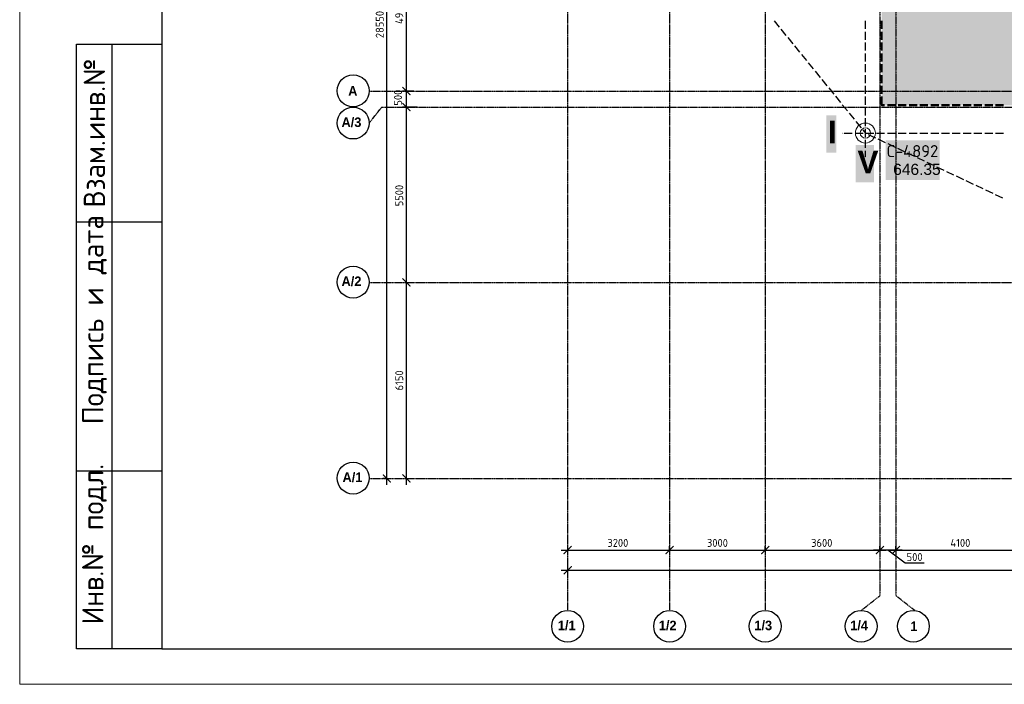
# Model space of a CAD drawing. Header units: millimetres. Extents: x -93479 to 1057970, y -66333 to 172656.
# Tile 14 of 145: x 122059 to 135902, y 1656 to 10998. Entities that reach past the tile are written whole.
import ezdxf
from ezdxf.enums import TextEntityAlignment as Align

# ---------------------------------------------------------------- set-up
doc = ezdxf.new("R2010")
doc.units = ezdxf.units.MM
doc.linetypes.add('______5', pattern=[1100, 800, -100, 100, -100])
doc.linetypes.add('осевая', pattern=[50.8, 31.75, -6.35, 6.35, -6.35])
for name, color, linetype in [('PDF _Полож. о картогр. знаках', 7, 'Continuous'), ('PDF _Текст', 7, 'Continuous'), ('ТОЛСТЫЕ_ОСНОВНЫЕ', 6, 'Continuous')]:
    doc.layers.add(name, color=color, linetype=linetype)
doc.layers.add('PDF _Примечания', color=7, linetype='Continuous', true_color=0xececec)
doc.layers.add('PDF _Фундамент глуб. заложения', color=7, linetype='Continuous', true_color=0x646464)
for name, color, linetype, lineweight in [('Оси', 40, '______5', 18), ('СПДС_РАЗМЕРЫ', 152, 'Continuous', 25), ('Текст', 7, 'Continuous', 25), ('ТОНКИЕ', 7, 'Continuous', 9)]:
    doc.layers.add(name, color=color, linetype=linetype, lineweight=lineweight)
doc.styles.add('GOST-2.304_Type-B', font='GOST_Common.ttf')
doc.styles.add('MtXpl_Century Gothic', font='GOTHICB.TTF', dxfattribs={"height": 0.2})
doc.styles.add('PDF Arial', font='arial.ttf')
doc.styles.add('PDF Arial Bold', font='arialbd.ttf')
doc.styles.add('PDF ISOCPEUR', font='isocpeur.ttf')
doc.styles.add('style1', font='GOST_Common.ttf', dxfattribs={"height": 500})
doc.dimstyles.new('СПДС', dxfattribs={"dimscale": 100, "dimtxt": 2.5, "dimasz": 2.5, "dimexe": 1.25, "dimexo": 0, "dimtad": 1, "dimdec": 0, "dimtxsty": 'GOST-2.304_Type-B', "dimblk": 'ARCHTICK', "dimcen": 2.5, "dimdle": 2, "dimadec": 0, "dimazin": 2, "dimtfac": 0.75, "dimtdec": 0, "dimtmove": 1, "dimatfit": 3, "dimfxl": 1, "dimtolj": 1, "dimarcsym": 1})

# ---------------------------------------------------------------- blocks, each defined once
blk = doc.blocks.new('*U1959')
at = {"layer": 'ТОЛСТЫЕ_ОСНОВНЫЕ', "color": 7}
for p, q in [((8, 5), (8, 90)), ((8, 90), (20, 90)), ((13, 5), (13, 90)), ((8, 65), (20, 65)), ((8, 30), (20, 30)), ((20, 5), (8, 5))]:
    blk.add_line(p, q, dxfattribs=at)
blk.add_lwpolyline([(20, 5), (1256, 5), (1256, 589), (20, 589)], close=True, dxfattribs=at)
at = {"layer": 'ТОНКИЕ', "color": 7}
blk.add_lwpolyline([(0, 0), (1261, 0), (1261, 594), (0, 594)], close=True, dxfattribs=at)
at = {"layer": 'Текст', "color": 7, "style": 'style1'}
for s, p in [('Взам.инв.№', (10.5, 77.5)), ('Подпись и дата', (10.5, 51.25)), ('Инв.№ подл.', (10.5, 19.7))]:
    blk.add_text(s, height=3, rotation=90, dxfattribs=at).set_placement(p, align=Align.MIDDLE)
blk = doc.blocks.new('скважины')
at = {"layer": 'PDF _Полож. о картогр. знаках', "lineweight": 25}
for points in [[(5.1574, 10.4978), (5.207, 10.4367)], [(6.0548, 10.4173), (6.0548, 10.4961)], [(5.2244, 10.4153), (5.2741, 10.3542)], [(6.0548, 10.311), (6.0548, 10.3898)], [(5.2915, 10.3329), (5.3412, 10.2718)], [(6.0548, 10.2047), (6.0548, 10.2835)], [(5.3586, 10.2504), (5.4083, 10.1893)], [(5.4257, 10.1679), (5.4753, 10.1069)], [(6.0548, 10.0984), (6.0548, 10.1772)], [(5.4927, 10.0855), (5.5424, 10.0244)], [(6.0548, 9.9921), (6.0548, 10.0709)], [(5.5598, 10.003), (5.6095, 9.9419)], [(5.6269, 9.9205), (5.6766, 9.8595)], [(6.0548, 9.8858), (6.0548, 9.9646)], [(5.6939, 9.8381), (5.7436, 9.777)], [(6.0548, 9.7795), (6.0548, 9.8583)], [(5.761, 9.7556), (5.8107, 9.6945)], [(6.0548, 9.6732), (6.0548, 9.752)], [(5.8281, 9.6731), (5.8778, 9.6121)], [(5.8952, 9.5907), (5.9449, 9.5296)], [(6.0548, 9.5669), (6.0548, 9.6457)], [(5.9622, 9.5082), (6.0119, 9.4471)], [(6.0548, 9.4606), (6.0548, 9.5394)], [(5.8465, 9.3944), (5.9252, 9.3944)], [(5.9528, 9.3944), (6.0315, 9.3944)], [(6.0293, 9.4257), (6.0548, 9.3944)], [(6.0548, 9.3543), (6.0548, 9.4331)], [(6.0548, 9.3944), (6.0578, 9.393)], [(6.0591, 9.3944), (6.1378, 9.3944)], [(6.1654, 9.3944), (6.2441, 9.3944)], [(6.2717, 9.3944), (6.3504, 9.3944)], [(6.378, 9.3944), (6.4567, 9.3944)], [(6.4843, 9.3944), (6.563, 9.3944)], [(6.5906, 9.3944), (6.6693, 9.3944)], [(6.6969, 9.3944), (6.7756, 9.3944)], [(6.8031, 9.3944), (6.8819, 9.3944)], [(6.9094, 9.3944), (6.9882, 9.3944)], [(7.0157, 9.3944), (7.0945, 9.3944)], [(7.122, 9.3944), (7.2008, 9.3944)], [(7.2283, 9.3944), (7.3071, 9.3944)], [(7.3346, 9.3944), (7.4134, 9.3944)], [(6.0548, 9.248), (6.0548, 9.3268)], [(6.0827, 9.3812), (6.1539, 9.3476)], [(6.1788, 9.3358), (6.25, 9.3021)], [(6.0548, 9.1601), (6.0548, 9.2205)], [(6.2749, 9.2903), (6.3461, 9.2567)], [(6.371, 9.2449), (6.4422, 9.2112)], [(6.4671, 9.1994), (6.5382, 9.1658)], [(6.5632, 9.154), (6.6343, 9.1203)], [(6.6593, 9.1086), (6.7304, 9.0749)], [(6.7554, 9.0631), (6.8265, 9.0294)], [(6.8514, 9.0177), (6.9226, 8.984)], [(6.9475, 8.9722), (7.0187, 8.9386)], [(7.0436, 8.9268), (7.1148, 8.8931)], [(7.1397, 8.8813), (7.2109, 8.8477)], [(7.2358, 8.8359), (7.307, 8.8022)], [(7.3319, 8.7904), (7.4031, 8.7568)]]:
    blk.add_lwpolyline(points, dxfattribs=at)
at = {"layer": 'PDF _Полож. о картогр. знаках', "lineweight": 13}
for radius in [0.0981, 0.0504, 0.0504]:
    blk.add_circle((6.0548, 9.3944), radius, dxfattribs=at)
at = {"layer": 'PDF _Полож. о картогр. знаках', "color": 7, "lineweight": 13, "true_color": 0xffffff, "transparency": 33554559}
for points in [[(5.6713, 9.2006), (5.7684, 9.2006), (5.6713, 9.5681), (5.7684, 9.5681)], [(5.9606, 8.9084), (6.1391, 8.9084), (5.9606, 9.2758), (6.1391, 9.2758)]]:
    blk.add_solid(points, dxfattribs=at)
at = {"layer": 'PDF _Полож. о картогр. знаках', "lineweight": 25, "transparency": 33554559}
for points in [[(5.8282, 9.3944), (5.8331, 9.3993), (5.8331, 9.3895), (5.838, 9.3944)], [(6.0504, 9.3965), (6.0569, 9.3988), (6.0527, 9.39), (6.0593, 9.3923)], [(6.0517, 9.3982), (6.0586, 9.3975), (6.051, 9.3913), (6.0579, 9.3906)], [(6.0548, 9.1551), (6.0499, 9.1601), (6.0597, 9.1601), (6.0548, 9.165)], [(6.2663, 9.1341), (6.774, 9.1341), (6.2663, 9.122), (6.774, 9.122)]]:
    blk.add_solid(points, dxfattribs=at)
at = {"layer": 'PDF _Полож. о картогр. знаках', "color": 7, "lineweight": 25, "true_color": 0xffffff, "transparency": 33554559}
blk.add_solid([(6.2545, 8.9335), (6.786, 8.9335), (6.2545, 9.3231), (6.786, 9.3231)], dxfattribs=at)
at = {"layer": 'PDF _Примечания', "color": 8, "lineweight": 35, "true_color": 0x777777, "transparency": 33554559}
blk.add_solid([(6.2144, 15.1472), (6.2144, 9.6669), (21.2696, 15.1472), (21.2696, 9.6669)], dxfattribs=at)
at = {"layer": 'PDF _Фундамент глуб. заложения', "lineweight": 50}
for points in [[(6.2144, 10.4173), (6.2144, 10.4961)], [(6.2144, 10.311), (6.2144, 10.3898)], [(6.2144, 10.2047), (6.2144, 10.2835)], [(6.2144, 10.0984), (6.2144, 10.1772)], [(6.2144, 9.9921), (6.2144, 10.0709)], [(6.2144, 9.8858), (6.2144, 9.9646)], [(6.2144, 9.7795), (6.2144, 9.8583)], [(6.2144, 9.6732), (6.2144, 9.752)], [(6.2144, 9.6669), (6.2441, 9.6669)], [(6.2717, 9.6669), (6.3504, 9.6669)], [(6.378, 9.6669), (6.4567, 9.6669)], [(6.4843, 9.6669), (6.563, 9.6669)], [(6.5906, 9.6669), (6.6693, 9.6669)], [(6.6969, 9.6669), (6.7756, 9.6669)], [(6.8031, 9.6669), (6.8819, 9.6669)], [(6.9094, 9.6669), (6.9882, 9.6669)], [(7.0157, 9.6669), (7.0945, 9.6669)], [(7.122, 9.6669), (7.2008, 9.6669)], [(7.2283, 9.6669), (7.3071, 9.6669)], [(7.3346, 9.6669), (7.4134, 9.6669)]]:
    blk.add_lwpolyline(points, dxfattribs=at)
at = {"layer": 'PDF _Фундамент глуб. заложения', "lineweight": 50, "transparency": 33554559}
for points in [[(6.2144, 9.6571), (6.2046, 9.6669), (6.2243, 9.6669), (6.2144, 9.6768)], [(6.2046, 9.6669), (6.2144, 9.6768), (6.2144, 9.6571), (6.2243, 9.6669)]]:
    blk.add_solid(points, dxfattribs=at)
at = {"layer": 'PDF _Текст', "attachment_point": 7}
for s, insert, char_height, style in [('I', (5.687, 9.2916), 0.2233, 'PDF Arial Bold'), ('С-4892', (6.2663, 9.1578), 0.1181, 'PDF ISOCPEUR'), ('V', (5.9764, 8.9993), 0.2233, 'PDF Arial Bold'), ('646.35', (6.3283, 8.9813), 0.1093, 'PDF Arial')]:
    blk.add_mtext(s, dxfattribs=dict(at, insert=insert, char_height=char_height, style=style))
blk = doc.blocks.new('_ArchTick')
at = {"color": 0, "linetype": 'ByBlock', "const_width": 0.15}
blk.add_lwpolyline([(-0.5, -0.5), (0.5, 0.5)], dxfattribs=at)
blk = doc.blocks.new('*D2013')
at = {"layer": 'DEFPOINTS', "color": 0, "ltscale": 100, "transparency": 16777216}
for p in [(-11259, -3607), (-11259, -3607), (-11259, -32157)]:
    blk.add_point(p, dxfattribs=at)
at = {"layer": 'СПДС_РАЗМЕРЫ', "color": 0, "lineweight": -2, "transparency": 16777216}
for p, q in [((-11259, -3607), (-11384, -3607)), ((-11259, -32357), (-11259, -3407)), ((-11259, -32157), (-11384, -32157))]:
    blk.add_line(p, q, dxfattribs=at)
at = {"layer": 'СПДС_РАЗМЕРЫ', "color": 0, "lineweight": -2, "ltscale": 100, "transparency": 16777216, "xscale": 250, "yscale": 250, "zscale": 250}
for p, rotation in [((-11259, -3607), 90), ((-11259, -32157), 270)]:
    blk.add_blockref('_ArchTick', p, dxfattribs=dict(at, rotation=rotation))
at = {"layer": 'СПДС_РАЗМЕРЫ', "color": 0, "ltscale": 100, "transparency": 16777216, "insert": (-11484, -17915), "char_height": 250, "attachment_point": 5, "rotation": 90, "style": 'GOST-2.304_Type-B'}
blk.add_mtext('\\A1;28550', dxfattribs=at)
blk = doc.blocks.new('*D2014')
at = {"layer": 'DEFPOINTS', "color": 0, "ltscale": 100, "transparency": 16777216}
for p in [(-5586, -35036), (51514, -35036), (51514, -35036)]:
    blk.add_point(p, dxfattribs=at)
at = {"layer": 'СПДС_РАЗМЕРЫ', "color": 0, "lineweight": -2, "transparency": 16777216}
for p, q in [((-5586, -35036), (-5586, -34911)), ((51514, -35036), (51514, -34911)), ((-5786, -35036), (51714, -35036))]:
    blk.add_line(p, q, dxfattribs=at)
at = {"layer": 'СПДС_РАЗМЕРЫ', "color": 0, "lineweight": -2, "ltscale": 100, "transparency": 16777216, "xscale": 250, "yscale": 250, "zscale": 250, "rotation": 180}
blk.add_blockref('_ArchTick', (-5586, -35036), dxfattribs=at)
at = {"layer": 'СПДС_РАЗМЕРЫ', "color": 0, "lineweight": -2, "ltscale": 100, "transparency": 16777216, "xscale": 250, "yscale": 250, "zscale": 250}
blk.add_blockref('_ArchTick', (51514, -35036), dxfattribs=at)
at = {"layer": 'СПДС_РАЗМЕРЫ', "color": 0, "ltscale": 100, "transparency": 16777216, "insert": (22931, -34811), "char_height": 250, "attachment_point": 5, "style": 'GOST-2.304_Type-B'}
blk.add_mtext('\\A1;57100', dxfattribs=at)
blk = doc.blocks.new('*D2015')
at = {"layer": 'DEFPOINTS', "color": 0, "ltscale": 100, "transparency": 16777216}
for p in [(-10646, -26007), (-10646, -26007), (-10646, -32157)]:
    blk.add_point(p, dxfattribs=at)
at = {"layer": 'СПДС_РАЗМЕРЫ', "color": 0, "lineweight": -2, "transparency": 16777216}
for p, q in [((-10646, -32357), (-10646, -25807)), ((-10646, -26007), (-10521, -26007)), ((-10646, -32157), (-10521, -32157))]:
    blk.add_line(p, q, dxfattribs=at)
at = {"layer": 'СПДС_РАЗМЕРЫ', "color": 0, "lineweight": -2, "ltscale": 100, "transparency": 16777216, "xscale": 250, "yscale": 250, "zscale": 250}
for p, rotation in [((-10646, -26007), 90), ((-10646, -32157), 270)]:
    blk.add_blockref('_ArchTick', p, dxfattribs=dict(at, rotation=rotation))
at = {"layer": 'СПДС_РАЗМЕРЫ', "color": 0, "ltscale": 100, "transparency": 16777216, "insert": (-10871, -29082), "char_height": 250, "attachment_point": 5, "rotation": 90, "style": 'GOST-2.304_Type-B'}
blk.add_mtext('\\A1;6150', dxfattribs=at)
blk = doc.blocks.new('*D2016')
at = {"layer": 'DEFPOINTS', "color": 0, "ltscale": 100, "transparency": 16777216}
for p in [(-10646, -20507), (-10646, -20507), (-10646, -26007)]:
    blk.add_point(p, dxfattribs=at)
at = {"layer": 'СПДС_РАЗМЕРЫ', "color": 0, "lineweight": -2, "transparency": 16777216}
for p, q in [((-10646, -26207), (-10646, -20307)), ((-10646, -20507), (-10521, -20507)), ((-10646, -26007), (-10521, -26007))]:
    blk.add_line(p, q, dxfattribs=at)
at = {"layer": 'СПДС_РАЗМЕРЫ', "color": 0, "lineweight": -2, "ltscale": 100, "transparency": 16777216, "xscale": 250, "yscale": 250, "zscale": 250}
for p, rotation in [((-10646, -20507), 90), ((-10646, -26007), 270)]:
    blk.add_blockref('_ArchTick', p, dxfattribs=dict(at, rotation=rotation))
at = {"layer": 'СПДС_РАЗМЕРЫ', "color": 0, "ltscale": 100, "transparency": 16777216, "insert": (-10871, -23282), "char_height": 250, "attachment_point": 5, "rotation": 90, "style": 'GOST-2.304_Type-B'}
blk.add_mtext('\\A1;5500', dxfattribs=at)
blk = doc.blocks.new('*D2017')
at = {"layer": 'DEFPOINTS', "color": 0, "ltscale": 100, "transparency": 16777216}
for p in [(-10646, -15107), (-10646, -15107), (-10646, -20007)]:
    blk.add_point(p, dxfattribs=at)
at = {"layer": 'СПДС_РАЗМЕРЫ', "color": 0, "lineweight": -2, "transparency": 16777216}
for p, q in [((-10646, -20207), (-10646, -14907)), ((-10646, -15107), (-10521, -15107)), ((-10646, -20007), (-10521, -20007))]:
    blk.add_line(p, q, dxfattribs=at)
at = {"layer": 'СПДС_РАЗМЕРЫ', "color": 0, "lineweight": -2, "ltscale": 100, "transparency": 16777216, "xscale": 250, "yscale": 250, "zscale": 250}
for p, rotation in [((-10646, -15107), 90), ((-10646, -20007), 270)]:
    blk.add_blockref('_ArchTick', p, dxfattribs=dict(at, rotation=rotation))
at = {"layer": 'СПДС_РАЗМЕРЫ', "color": 0, "ltscale": 100, "transparency": 16777216, "insert": (-10871, -17557), "char_height": 250, "attachment_point": 5, "rotation": 90, "style": 'GOST-2.304_Type-B'}
blk.add_mtext('\\A1;4900', dxfattribs=at)
blk = doc.blocks.new('*D2023')
at = {"layer": 'DEFPOINTS', "color": 0, "ltscale": 100, "transparency": 16777216}
for p in [(-5586, -34405), (-2386, -34405), (-2386, -34405)]:
    blk.add_point(p, dxfattribs=at)
at = {"layer": 'СПДС_РАЗМЕРЫ', "color": 0, "lineweight": -2, "transparency": 16777216}
for p, q in [((-5586, -34405), (-5586, -34280)), ((-2386, -34405), (-2386, -34280)), ((-5786, -34405), (-2186, -34405))]:
    blk.add_line(p, q, dxfattribs=at)
at = {"layer": 'СПДС_РАЗМЕРЫ', "color": 0, "lineweight": -2, "ltscale": 100, "transparency": 16777216, "xscale": 250, "yscale": 250, "zscale": 250, "rotation": 180}
blk.add_blockref('_ArchTick', (-5586, -34405), dxfattribs=at)
at = {"layer": 'СПДС_РАЗМЕРЫ', "color": 0, "lineweight": -2, "ltscale": 100, "transparency": 16777216, "xscale": 250, "yscale": 250, "zscale": 250}
blk.add_blockref('_ArchTick', (-2386, -34405), dxfattribs=at)
at = {"layer": 'СПДС_РАЗМЕРЫ', "color": 0, "ltscale": 100, "transparency": 16777216, "insert": (-4011, -34180), "char_height": 250, "attachment_point": 5, "style": 'GOST-2.304_Type-B'}
blk.add_mtext('\\A1;3200', dxfattribs=at)
blk = doc.blocks.new('*D2024')
at = {"layer": 'DEFPOINTS', "color": 0, "ltscale": 100, "transparency": 16777216}
for p in [(-2386, -34405), (614, -34405), (614, -34405)]:
    blk.add_point(p, dxfattribs=at)
at = {"layer": 'СПДС_РАЗМЕРЫ', "color": 0, "lineweight": -2, "transparency": 16777216}
for p, q in [((-2386, -34405), (-2386, -34280)), ((614, -34405), (614, -34280)), ((-2586, -34405), (814, -34405))]:
    blk.add_line(p, q, dxfattribs=at)
at = {"layer": 'СПДС_РАЗМЕРЫ', "color": 0, "lineweight": -2, "ltscale": 100, "transparency": 16777216, "xscale": 250, "yscale": 250, "zscale": 250, "rotation": 180}
blk.add_blockref('_ArchTick', (-2386, -34405), dxfattribs=at)
at = {"layer": 'СПДС_РАЗМЕРЫ', "color": 0, "lineweight": -2, "ltscale": 100, "transparency": 16777216, "xscale": 250, "yscale": 250, "zscale": 250}
blk.add_blockref('_ArchTick', (614, -34405), dxfattribs=at)
at = {"layer": 'СПДС_РАЗМЕРЫ', "color": 0, "ltscale": 100, "transparency": 16777216, "insert": (-886, -34180), "char_height": 250, "attachment_point": 5, "style": 'GOST-2.304_Type-B'}
blk.add_mtext('\\A1;3000', dxfattribs=at)
blk = doc.blocks.new('*D2025')
at = {"layer": 'DEFPOINTS', "color": 0, "ltscale": 100, "transparency": 16777216}
for p in [(614, -34405), (4214, -34405), (4214, -34405)]:
    blk.add_point(p, dxfattribs=at)
at = {"layer": 'СПДС_РАЗМЕРЫ', "color": 0, "lineweight": -2, "transparency": 16777216}
for p, q in [((614, -34405), (614, -34280)), ((4214, -34405), (4214, -34280)), ((414, -34405), (4414, -34405))]:
    blk.add_line(p, q, dxfattribs=at)
at = {"layer": 'СПДС_РАЗМЕРЫ', "color": 0, "lineweight": -2, "ltscale": 100, "transparency": 16777216, "xscale": 250, "yscale": 250, "zscale": 250, "rotation": 180}
blk.add_blockref('_ArchTick', (614, -34405), dxfattribs=at)
at = {"layer": 'СПДС_РАЗМЕРЫ', "color": 0, "lineweight": -2, "ltscale": 100, "transparency": 16777216, "xscale": 250, "yscale": 250, "zscale": 250}
blk.add_blockref('_ArchTick', (4214, -34405), dxfattribs=at)
at = {"layer": 'СПДС_РАЗМЕРЫ', "color": 0, "ltscale": 100, "transparency": 16777216, "insert": (2388, -34180), "char_height": 250, "attachment_point": 5, "style": 'GOST-2.304_Type-B'}
blk.add_mtext('\\A1;3600', dxfattribs=at)
blk = doc.blocks.new('*D2026')
at = {"layer": 'DEFPOINTS', "color": 0, "ltscale": 100, "transparency": 16777216}
for p in [(4714, -34405), (8814, -34405), (8814, -34405)]:
    blk.add_point(p, dxfattribs=at)
at = {"layer": 'СПДС_РАЗМЕРЫ', "color": 0, "lineweight": -2, "transparency": 16777216}
for p, q in [((4714, -34405), (4714, -34280)), ((8814, -34405), (8814, -34280)), ((4514, -34405), (9014, -34405))]:
    blk.add_line(p, q, dxfattribs=at)
at = {"layer": 'СПДС_РАЗМЕРЫ', "color": 0, "lineweight": -2, "ltscale": 100, "transparency": 16777216, "xscale": 250, "yscale": 250, "zscale": 250, "rotation": 180}
blk.add_blockref('_ArchTick', (4714, -34405), dxfattribs=at)
at = {"layer": 'СПДС_РАЗМЕРЫ', "color": 0, "lineweight": -2, "ltscale": 100, "transparency": 16777216, "xscale": 250, "yscale": 250, "zscale": 250}
blk.add_blockref('_ArchTick', (8814, -34405), dxfattribs=at)
at = {"layer": 'СПДС_РАЗМЕРЫ', "color": 0, "ltscale": 100, "transparency": 16777216, "insert": (6738, -34180), "char_height": 250, "attachment_point": 5, "style": 'GOST-2.304_Type-B'}
blk.add_mtext('\\A1;4100', dxfattribs=at)
blk = doc.blocks.new('*D2039')
at = {"layer": 'DEFPOINTS', "color": 0, "ltscale": 100, "transparency": 16777216}
for p in [(4214, -34013), (4714, -34280), (4214, -34405)]:
    blk.add_point(p, dxfattribs=at)
at = {"layer": 'СПДС_РАЗМЕРЫ', "color": 0, "lineweight": -2, "transparency": 16777216}
for p, q in [((4214, -34013), (4214, -34530)), ((4714, -34280), (4714, -34530)), ((4914, -34405), (4014, -34405)), ((5002, -34811), (4464, -34405)), ((5603, -34811), (5002, -34811))]:
    blk.add_line(p, q, dxfattribs=at)
at = {"layer": 'СПДС_РАЗМЕРЫ', "color": 0, "lineweight": -2, "ltscale": 100, "transparency": 16777216, "xscale": 250, "yscale": 250, "zscale": 250, "rotation": 180}
blk.add_blockref('_ArchTick', (4214, -34405), dxfattribs=at)
at = {"layer": 'СПДС_РАЗМЕРЫ', "color": 0, "lineweight": -2, "ltscale": 100, "transparency": 16777216, "xscale": 250, "yscale": 250, "zscale": 250}
blk.add_blockref('_ArchTick', (4714, -34405), dxfattribs=at)
at = {"layer": 'СПДС_РАЗМЕРЫ', "color": 0, "ltscale": 100, "transparency": 16777216, "insert": (5302, -34624), "char_height": 250, "attachment_point": 5, "style": 'GOST-2.304_Type-B'}
blk.add_mtext('\\A1;500', dxfattribs=at)
blk = doc.blocks.new('*D2040')
at = {"layer": 'DEFPOINTS', "color": 0, "ltscale": 100, "transparency": 16777216}
for p in [(-10646, -20007), (-10410, -20007), (-10308, -20507)]:
    blk.add_point(p, dxfattribs=at)
at = {"layer": 'СПДС_РАЗМЕРЫ', "color": 0, "lineweight": -2, "transparency": 16777216}
for p, q in [((-10410, -20007), (-10771, -20007)), ((-10646, -20707), (-10646, -19807)), ((-10308, -20507), (-10771, -20507))]:
    blk.add_line(p, q, dxfattribs=at)
at = {"layer": 'СПДС_РАЗМЕРЫ', "color": 0, "lineweight": -2, "ltscale": 100, "transparency": 16777216, "xscale": 250, "yscale": 250, "zscale": 250}
for p, rotation in [((-10646, -20007), 90), ((-10646, -20507), 270)]:
    blk.add_blockref('_ArchTick', p, dxfattribs=dict(at, rotation=rotation))
at = {"layer": 'СПДС_РАЗМЕРЫ', "color": 0, "ltscale": 100, "transparency": 16777216, "insert": (-10910, -20209), "char_height": 250, "attachment_point": 5, "rotation": 90, "style": 'GOST-2.304_Type-B'}
blk.add_mtext('\\A1;500', dxfattribs=at)
blk = doc.blocks.new('оси')
at = {"color": 7, "linetype": 'ByBlock', "lineweight": -2}
for centre in [(-12318.7, -19996.8), (-12318.7, -21006.8), (-12318.7, -25996.8), (-12318.7, -32146.8), (-5586.9, -36796), (-2386.9, -36796), (613.1, -36796), (3623, -36796), (5263, -36796)]:
    blk.add_circle(centre, 500, dxfattribs=at)
at = {"layer": 'Оси', "color": 7, "linetype": 'осевая', "lineweight": 25, "transparency": 33554687}
for p, q in [((-5586.3, 151.4), (-5586.3, -36280.2)), ((-2386.3, 151.4), (-2386.3, -36280.2)), ((613.7, 151.4), (613.7, -36280.2)), ((4213.5, -358.8), (4213.5, -35832.1)), ((4713.5, -358.8), (4713.5, -35832.1)), ((-11815.1, -20006.9), (53620.6, -20006.9)), ((-11818.7, -21006.8), (-11416.6, -20506.9)), ((-11416.6, -20506.9), (53620.6, -20506.9)), ((-11815.1, -26006.9), (53620.6, -26006.9)), ((-11815.1, -32156.9), (53620.6, -32156.9)), ((3623, -36296), (4213.5, -35832.1)), ((5304.1, -36296), (4713.5, -35832.1))]:
    blk.add_line(p, q, dxfattribs=at)
at = {"layer": 'Оси', "color": 7, "lineweight": 25, "transparency": 33554687, "style": 'MtXpl_Century Gothic'}
for s, p in [('А', (-12473.3, -20146.8)), ('А/3', (-12684, -21130.1)), ('А/2', (-12682.6, -26120.1)), ('А/1', (-12651.3, -32270.1)), ('1/1', (-5894.7, -36919.3)), ('1/2', (-2726.1, -36919.3)), ('1/3', (272.6, -36919.3)), ('1/4', (3281.1, -36919.3)), ('1', (5168.2, -36946))]:
    blk.add_text(s, height=300, dxfattribs=at).set_placement(p)
at = {"layer": 'СПДС_РАЗМЕРЫ', "color": 7}
for base, p1, p2, picture, middle in [((-11258.9, -3606.9), (-11258.9, -32156.9), (-11258.9, -3606.9), '*D2013', (-11258.9, -17914.5)), ((-10646.3, -15106.9), (-10646.3, -20006.9), (-10646.3, -15106.9), '*D2017', (-10646.3, -17556.9)), ((-10646.3, -20506.9), (-10646.3, -26006.9), (-10646.3, -20506.9), '*D2016', (-10646.3, -23282.1)), ((-10646.3, -26006.9), (-10646.3, -32156.9), (-10646.3, -26006.9), '*D2015', (-10646.3, -29081.9))]:
    dim = blk.add_linear_dim(base=base, p1=p1, p2=p2, angle=90, dimstyle='СПДС', override={"dimgap": 1}, dxfattribs=at)
    dim.commit()
    dim.dimension.update_dxf_attribs({"geometry": picture, "text_midpoint": middle, "dimtype": 160})
dim = blk.add_linear_dim(base=(-10646.3, -20006.9), p1=(-10308.5, -20506.9), p2=(-10410.2, -20006.9), angle=90, dimstyle='СПДС', dxfattribs=at)
dim.commit()
dim.dimension.update_dxf_attribs({"geometry": '*D2040', "text_midpoint": (-10722.7, -20209.4), "dimtype": 160})
for base, p1, p2, picture, middle in [((-2386.3, -34405), (-5586.3, -34405), (-2386.3, -34405), '*D2023', (-4011.5, -34405)), ((613.7, -34405), (-2386.3, -34405), (613.7, -34405), '*D2024', (-886.3, -34405)), ((4213.5, -34405), (613.7, -34405), (4213.5, -34405), '*D2025', (2388.4, -34405)), ((8813.5, -34405), (4713.5, -34405), (8813.5, -34405), '*D2026', (6738.4, -34405)), ((51513.5, -35036.2), (-5586.3, -35036.2), (51513.5, -35036.2), '*D2014', (22931, -35036.2))]:
    dim = blk.add_linear_dim(base=base, p1=p1, p2=p2, dimstyle='СПДС', override={"dimgap": 1}, dxfattribs=at)
    dim.commit()
    dim.dimension.update_dxf_attribs({"geometry": picture, "text_midpoint": middle, "dimtype": 160})
dim = blk.add_linear_dim(base=(4213.5, -34405), p1=(4713.5, -34280), p2=(4213.5, -34013.3), dimstyle='СПДС', dxfattribs=at)
dim.commit()
dim.dimension.update_dxf_attribs({"geometry": '*D2039', "text_midpoint": (5064.6, -34811.2), "dimtype": 160})

msp = doc.modelspace()

# ---------------------------------------------------------------- block references
at = {"color": 7}
for name, p, xscale, yscale, zscale in [('*U1959', (122059.1, 1655.9), 100, 100, 100), ('оси', (132265.6, 18956.1), 0.4480000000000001, 0.4480000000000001, 0.4480000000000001), ('скважины', (125290.2, -4029.1), 1430, 1430, 1430)]:
    msp.add_blockref(name, p, dxfattribs=dict(at, xscale=xscale, yscale=yscale, zscale=zscale))

doc.saveas('drawing.dxf')
